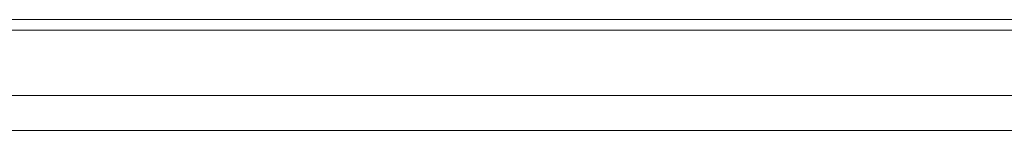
# Model space of a CAD drawing. Header units: millimetres. Extents: x 3925 to 5043, y -86 to 778.
# Tile 233 of 256: x 4762.477 to 4769.473, y 368.842 to 369.63. Entities that reach past the tile are written whole.
import ezdxf

# ---------------------------------------------------------------- set-up
doc = ezdxf.new("R2010")
doc.units = ezdxf.units.MM
doc.header["$LTSCALE"] = 46.255
for name, color, linetype in [('H30K-IO-LABEDXF_CONTINUOUS_LINE', 7, 'CONTINUOUS'), ('H30K-REAR-CODXF_CONTINUOUS_LINE', 7, 'CONTINUOUS'), ('LABEL-IO-H30DXF_CONTINUOUS_LINE', 7, 'CONTINUOUS')]:
    doc.layers.add(name, color=color, linetype=linetype)

msp = doc.modelspace()

# ---------------------------------------------------------------- linework, layer by layer
at = {"layer": 'H30K-IO-LABEDXF_CONTINUOUS_LINE', "color": 7, "linetype": 'Continuous', "lineweight": 0}
msp.add_line((4752.0538, 369.6298), (4858.9638, 369.6298), dxfattribs=at)
at = {"layer": 'H30K-REAR-CODXF_CONTINUOUS_LINE', "color": 7, "linetype": 'Continuous', "lineweight": 0}
for p, q in [((4752.0538, 369.5548), (4858.9638, 369.5548)), ((4858.9638, 369.0906), (4752.0538, 369.0906)), ((4858.9638, 368.8424), (4752.0538, 368.8424))]:
    msp.add_line(p, q, dxfattribs=at)
at = {"layer": 'LABEL-IO-H30DXF_CONTINUOUS_LINE', "color": 7, "linetype": 'Continuous', "lineweight": 0}
msp.add_line((4752.0538, 369.6298), (4858.9638, 369.6298), dxfattribs=at)

doc.saveas('drawing.dxf')
